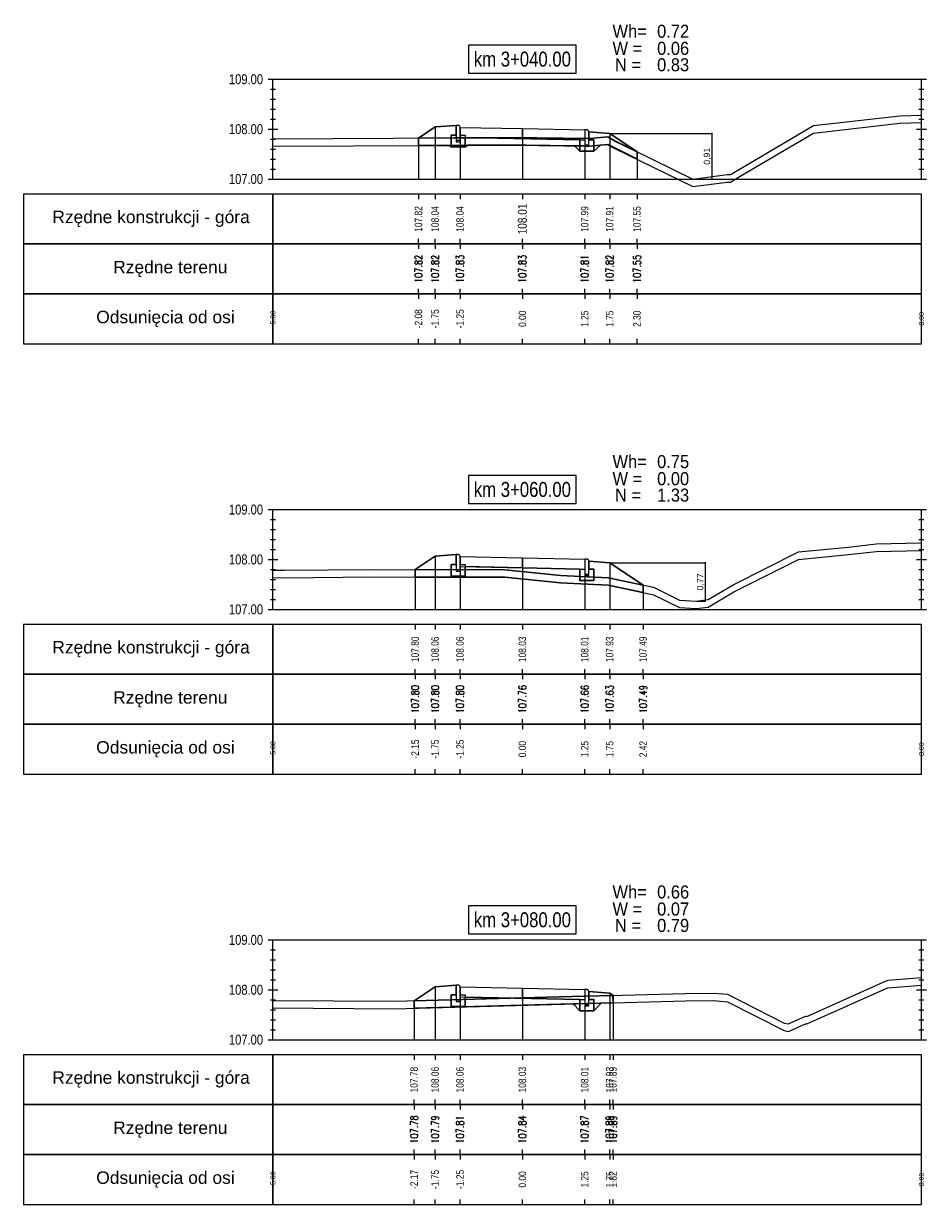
# Model space of a CAD drawing. Extents: x 7537626 to 7538805, y 5722894 to 5725486.
# Tile 60 of 105: x 7538456 to 7538474, y 5725387 to 5725410. Entities that reach past the tile are written whole.
import ezdxf

# ---------------------------------------------------------------- set-up
doc = ezdxf.new("R2010")
doc.units = 0
doc.header["$PDMODE"] = 35
doc.header["$PDSIZE"] = 0.3
for name, color, linetype in [('C-DROGI-PROFILE', 7, 'Continuous'), ('C-DROGI-PROFILE-ETYKIETY', 7, 'Continuous'), ('C-DROGI-PRZEKROJE-ETYKIETY', 7, 'Continuous'), ('C-POPRZECZKA-przekrój', 2, 'Continuous'), ('C-POPRZECZKA-widok', 1, 'Continuous')]:
    doc.layers.add(name, color=color, linetype=linetype)
for name, color, linetype, true_color in [('C-humus', 7, 'Continuous', 0x003df5), ('C-Teren', 7, 'Continuous', 0x008521), ('poprzeczki', 7, 'Continuous', 0x0000d6)]:
    doc.layers.add(name, color=color, linetype=linetype, true_color=true_color)
for name, color, linetype, lineweight, plot in [('D-1.pow. hum.', 7, 'Continuous', 30, False), ('D-2.wykop', 30, 'Continuous', 30, False), ('D-3.nasyp', 4, 'Continuous', 30, False)]:
    doc.layers.add(name, color=color, linetype=linetype, lineweight=lineweight, plot=plot)
doc.layers.add('D-roboty-ziemne-opis', color=2, linetype='Continuous', lineweight=30)
doc.styles.add('2mm08', font='arial.ttf', dxfattribs={"width": 0.8})
doc.styles.add('opis_50', font='arial.ttf', dxfattribs={"height": 0.125})
doc.styles.get("Standard").update_dxf_attribs({"font": 'arial.ttf'})
doc.dimstyles.new('OPIS_50', dxfattribs={"dimscale": 0.5, "dimtxt": 0.125, "dimasz": 0.25, "dimexe": 0.1, "dimexo": 0.15, "dimgap": 0.1, "dimtad": 1, "dimzin": 0, "dimtxsty": 'opis_50', "dimblk": 'ARCHTICK', "dimcen": 0.15, "dimdle": 0.1, "dimaunit": 2, "dimadec": 4, "dimazin": 0, "dimtfac": 1, "dimtmove": 0, "dimatfit": 3, "dimfxl": 1, "dimarcsym": 0})

# ---------------------------------------------------------------- blocks, each defined once
blk = doc.blocks.new('_ArchTick')
at = {"color": 0, "linetype": 'ByBlock', "const_width": 0.15}
blk.add_lwpolyline([(-0.5, -0.5), (0.5, 0.5)], dxfattribs=at)
blk = doc.blocks.new('*D148')
at = {"layer": 'Defpoints', "color": 0, "transparency": 16777216}
for p in [(7538468.068, 5725408.253), (7538469.732, 5725407.34), (7538470.114, 5725407.34)]:
    blk.add_point(p, dxfattribs=at)
at = {"layer": 'poprzeczki', "color": 0, "lineweight": -2, "transparency": 16777216}
for p, q in [((7538470.114, 5725408.263), (7538470.114, 5725407.33)), ((7538468.083, 5725408.253), (7538470.124, 5725408.253)), ((7538469.747, 5725407.34), (7538470.124, 5725407.34))]:
    blk.add_line(p, q, dxfattribs=at)
at = {"layer": 'poprzeczki', "color": 0, "lineweight": -2, "transparency": 16777216, "xscale": 0.025, "yscale": 0.025, "zscale": 0.025}
for p, rotation in [((7538470.114, 5725408.253), 90), ((7538470.114, 5725407.34), 270)]:
    blk.add_blockref('_ArchTick', p, dxfattribs=dict(at, rotation=rotation))
at = {"layer": 'poprzeczki', "color": 0, "transparency": 16777216, "insert": (7538470.029, 5725407.796), "char_height": 0.125, "attachment_point": 5, "rotation": 90, "style": 'opis_50'}
blk.add_mtext('0,91', dxfattribs=at)
blk = doc.blocks.new('*D149')
at = {"layer": 'Defpoints', "color": 0, "transparency": 16777216}
for p in [(7538468.068, 5725399.649), (7538469.803, 5725398.88), (7538469.981, 5725398.88)]:
    blk.add_point(p, dxfattribs=at)
at = {"layer": 'poprzeczki', "color": 0, "lineweight": -2, "transparency": 16777216}
for p, q in [((7538468.083, 5725399.649), (7538469.991, 5725399.649)), ((7538469.981, 5725399.659), (7538469.981, 5725398.87)), ((7538469.818, 5725398.88), (7538469.991, 5725398.88))]:
    blk.add_line(p, q, dxfattribs=at)
at = {"layer": 'poprzeczki', "color": 0, "lineweight": -2, "transparency": 16777216, "xscale": 0.025, "yscale": 0.025, "zscale": 0.025}
for p, rotation in [((7538469.981, 5725399.649), 90), ((7538469.981, 5725398.88), 270)]:
    blk.add_blockref('_ArchTick', p, dxfattribs=dict(at, rotation=rotation))
at = {"layer": 'poprzeczki', "color": 0, "transparency": 16777216, "insert": (7538469.895, 5725399.265), "char_height": 0.125, "attachment_point": 5, "rotation": 90, "style": 'opis_50'}
blk.add_mtext('0,77', dxfattribs=at)

msp = doc.modelspace()

# ---------------------------------------------------------------- linework, layer by layer
at = {"layer": 'C-DROGI-PROFILE', "color": 7, "linetype": 'Continuous', "lineweight": -3}
for p, q in [((7538464.235, 5725407.039), (7538464.235, 5725406.939)), ((7538464.568, 5725407.039), (7538464.568, 5725406.939)), ((7538465.068, 5725407.039), (7538465.068, 5725406.939)), ((7538466.318, 5725407.039), (7538466.318, 5725406.939)), ((7538467.568, 5725407.039), (7538467.568, 5725406.939)), ((7538468.068, 5725407.039), (7538468.068, 5725406.939)), ((7538468.616, 5725407.039), (7538468.616, 5725406.939)), ((7538464.235, 5725406.039), (7538464.235, 5725406.139)), ((7538464.568, 5725406.039), (7538464.568, 5725406.139)), ((7538465.068, 5725406.039), (7538465.068, 5725406.139)), ((7538466.318, 5725406.039), (7538466.318, 5725406.139)), ((7538467.568, 5725406.039), (7538467.568, 5725406.139)), ((7538468.068, 5725406.039), (7538468.068, 5725406.139)), ((7538468.616, 5725406.039), (7538468.616, 5725406.139)), ((7538464.235, 5725406.039), (7538464.235, 5725405.939)), ((7538464.568, 5725406.039), (7538464.568, 5725405.939)), ((7538465.068, 5725406.039), (7538465.068, 5725405.939)), ((7538466.318, 5725406.039), (7538466.318, 5725405.939)), ((7538467.568, 5725406.039), (7538467.568, 5725405.939)), ((7538468.068, 5725406.039), (7538468.068, 5725405.939)), ((7538468.616, 5725406.039), (7538468.616, 5725405.939)), ((7538464.235, 5725405.039), (7538464.235, 5725405.139)), ((7538464.235, 5725405.039), (7538464.235, 5725404.939)), ((7538464.568, 5725405.039), (7538464.568, 5725405.139)), ((7538464.568, 5725405.039), (7538464.568, 5725404.939)), ((7538465.068, 5725405.039), (7538465.068, 5725405.139)), ((7538465.068, 5725405.039), (7538465.068, 5725404.939)), ((7538466.318, 5725405.039), (7538466.318, 5725405.139)), ((7538466.318, 5725405.039), (7538466.318, 5725404.939)), ((7538467.568, 5725405.039), (7538467.568, 5725405.139)), ((7538467.568, 5725405.039), (7538467.568, 5725404.939)), ((7538468.068, 5725405.039), (7538468.068, 5725405.139)), ((7538468.068, 5725405.039), (7538468.068, 5725404.939)), ((7538468.616, 5725405.039), (7538468.616, 5725405.139)), ((7538468.616, 5725405.039), (7538468.616, 5725404.939)), ((7538464.235, 5725404.039), (7538464.235, 5725404.139)), ((7538464.568, 5725404.039), (7538464.568, 5725404.139)), ((7538465.068, 5725404.039), (7538465.068, 5725404.139)), ((7538466.318, 5725404.039), (7538466.318, 5725404.139)), ((7538467.568, 5725404.039), (7538467.568, 5725404.139)), ((7538468.068, 5725404.039), (7538468.068, 5725404.139)), ((7538468.616, 5725404.039), (7538468.616, 5725404.139)), ((7538464.168, 5725398.414), (7538464.168, 5725398.314)), ((7538464.568, 5725398.414), (7538464.568, 5725398.314)), ((7538465.068, 5725398.414), (7538465.068, 5725398.314)), ((7538466.318, 5725398.414), (7538466.318, 5725398.314)), ((7538467.568, 5725398.414), (7538467.568, 5725398.314)), ((7538468.068, 5725398.414), (7538468.068, 5725398.314)), ((7538468.738, 5725398.414), (7538468.738, 5725398.314)), ((7538464.168, 5725397.414), (7538464.168, 5725397.514)), ((7538464.168, 5725397.414), (7538464.168, 5725397.314)), ((7538464.568, 5725397.414), (7538464.568, 5725397.514)), ((7538464.568, 5725397.414), (7538464.568, 5725397.314)), ((7538465.068, 5725397.414), (7538465.068, 5725397.514)), ((7538465.068, 5725397.414), (7538465.068, 5725397.314)), ((7538466.318, 5725397.414), (7538466.318, 5725397.514)), ((7538466.318, 5725397.414), (7538466.318, 5725397.314)), ((7538467.568, 5725397.414), (7538467.568, 5725397.514)), ((7538467.568, 5725397.414), (7538467.568, 5725397.314)), ((7538468.068, 5725397.414), (7538468.068, 5725397.514)), ((7538468.068, 5725397.414), (7538468.068, 5725397.314)), ((7538468.738, 5725397.414), (7538468.738, 5725397.514)), ((7538468.738, 5725397.414), (7538468.738, 5725397.314)), ((7538464.168, 5725396.414), (7538464.168, 5725396.514)), ((7538464.568, 5725396.414), (7538464.568, 5725396.514)), ((7538465.068, 5725396.414), (7538465.068, 5725396.514)), ((7538466.318, 5725396.414), (7538466.318, 5725396.514)), ((7538467.568, 5725396.414), (7538467.568, 5725396.514)), ((7538468.068, 5725396.414), (7538468.068, 5725396.514)), ((7538468.738, 5725396.414), (7538468.738, 5725396.514)), ((7538464.168, 5725396.414), (7538464.168, 5725396.314)), ((7538464.568, 5725396.414), (7538464.568, 5725396.314)), ((7538465.068, 5725396.414), (7538465.068, 5725396.314)), ((7538466.318, 5725396.414), (7538466.318, 5725396.314)), ((7538467.568, 5725396.414), (7538467.568, 5725396.314)), ((7538468.068, 5725396.414), (7538468.068, 5725396.314)), ((7538468.738, 5725396.414), (7538468.738, 5725396.314)), ((7538464.168, 5725395.414), (7538464.168, 5725395.514)), ((7538464.568, 5725395.414), (7538464.568, 5725395.514)), ((7538465.068, 5725395.414), (7538465.068, 5725395.514)), ((7538466.318, 5725395.414), (7538466.318, 5725395.514)), ((7538467.568, 5725395.414), (7538467.568, 5725395.514)), ((7538468.068, 5725395.414), (7538468.068, 5725395.514)), ((7538468.738, 5725395.414), (7538468.738, 5725395.514)), ((7538464.147, 5725389.789), (7538464.147, 5725389.689)), ((7538464.568, 5725389.789), (7538464.568, 5725389.689)), ((7538465.068, 5725389.789), (7538465.068, 5725389.689)), ((7538466.318, 5725389.789), (7538466.318, 5725389.689)), ((7538467.568, 5725389.789), (7538467.568, 5725389.689)), ((7538468.068, 5725389.789), (7538468.068, 5725389.689)), ((7538468.135, 5725389.789), (7538468.135, 5725389.689)), ((7538464.147, 5725388.789), (7538464.147, 5725388.889)), ((7538464.568, 5725388.789), (7538464.568, 5725388.889)), ((7538465.068, 5725388.789), (7538465.068, 5725388.889)), ((7538466.318, 5725388.789), (7538466.318, 5725388.889)), ((7538467.568, 5725388.789), (7538467.568, 5725388.889)), ((7538468.068, 5725388.789), (7538468.068, 5725388.889)), ((7538468.135, 5725388.789), (7538468.135, 5725388.889)), ((7538464.147, 5725388.789), (7538464.147, 5725388.689)), ((7538464.568, 5725388.789), (7538464.568, 5725388.689)), ((7538465.068, 5725388.789), (7538465.068, 5725388.689)), ((7538466.318, 5725388.789), (7538466.318, 5725388.689)), ((7538467.568, 5725388.789), (7538467.568, 5725388.689)), ((7538468.068, 5725388.789), (7538468.068, 5725388.689)), ((7538468.135, 5725388.789), (7538468.135, 5725388.689)), ((7538464.147, 5725387.789), (7538464.147, 5725387.889)), ((7538464.147, 5725387.789), (7538464.147, 5725387.689)), ((7538464.568, 5725387.789), (7538464.568, 5725387.889)), ((7538464.568, 5725387.789), (7538464.568, 5725387.689)), ((7538465.068, 5725387.789), (7538465.068, 5725387.889)), ((7538465.068, 5725387.789), (7538465.068, 5725387.689)), ((7538466.318, 5725387.789), (7538466.318, 5725387.889)), ((7538466.318, 5725387.789), (7538466.318, 5725387.689)), ((7538467.568, 5725387.789), (7538467.568, 5725387.889)), ((7538467.568, 5725387.789), (7538467.568, 5725387.689)), ((7538468.068, 5725387.789), (7538468.068, 5725387.889)), ((7538468.068, 5725387.789), (7538468.068, 5725387.689)), ((7538468.135, 5725387.789), (7538468.135, 5725387.889)), ((7538468.135, 5725387.789), (7538468.135, 5725387.689)), ((7538464.147, 5725386.789), (7538464.147, 5725386.889)), ((7538464.568, 5725386.789), (7538464.568, 5725386.889)), ((7538465.068, 5725386.789), (7538465.068, 5725386.889)), ((7538466.318, 5725386.789), (7538466.318, 5725386.889)), ((7538467.568, 5725386.789), (7538467.568, 5725386.889)), ((7538468.068, 5725386.789), (7538468.068, 5725386.889)), ((7538468.135, 5725386.789), (7538468.135, 5725386.889))]:
    msp.add_line(p, q, dxfattribs=at)
at = {"layer": 'C-DROGI-PROFILE', "color": 1, "linetype": 'Continuous', "lineweight": -3}
for points in [[(7538461.318, 5725406.039), (7538461.318, 5725407.039), (7538456.318, 5725407.039), (7538456.318, 5725406.039)], [(7538461.318, 5725406.039), (7538474.318, 5725406.039), (7538474.318, 5725407.039), (7538461.318, 5725407.039)], [(7538461.318, 5725405.039), (7538461.318, 5725406.039), (7538456.318, 5725406.039), (7538456.318, 5725405.039)], [(7538461.318, 5725405.039), (7538474.318, 5725405.039), (7538474.318, 5725406.039), (7538461.318, 5725406.039)], [(7538461.318, 5725404.039), (7538461.318, 5725405.039), (7538456.318, 5725405.039), (7538456.318, 5725404.039)], [(7538461.318, 5725404.039), (7538474.318, 5725404.039), (7538474.318, 5725405.039), (7538461.318, 5725405.039)], [(7538461.318, 5725397.414), (7538461.318, 5725398.414), (7538456.318, 5725398.414), (7538456.318, 5725397.414)], [(7538461.318, 5725397.414), (7538474.318, 5725397.414), (7538474.318, 5725398.414), (7538461.318, 5725398.414)], [(7538461.318, 5725396.414), (7538461.318, 5725397.414), (7538456.318, 5725397.414), (7538456.318, 5725396.414)], [(7538461.318, 5725396.414), (7538474.318, 5725396.414), (7538474.318, 5725397.414), (7538461.318, 5725397.414)], [(7538461.318, 5725395.414), (7538461.318, 5725396.414), (7538456.318, 5725396.414), (7538456.318, 5725395.414)], [(7538461.318, 5725395.414), (7538474.318, 5725395.414), (7538474.318, 5725396.414), (7538461.318, 5725396.414)], [(7538461.318, 5725388.789), (7538461.318, 5725389.789), (7538456.318, 5725389.789), (7538456.318, 5725388.789)], [(7538461.318, 5725388.789), (7538474.318, 5725388.789), (7538474.318, 5725389.789), (7538461.318, 5725389.789)], [(7538461.318, 5725387.789), (7538461.318, 5725388.789), (7538456.318, 5725388.789), (7538456.318, 5725387.789)], [(7538461.318, 5725387.789), (7538474.318, 5725387.789), (7538474.318, 5725388.789), (7538461.318, 5725388.789)], [(7538461.318, 5725386.789), (7538461.318, 5725387.789), (7538456.318, 5725387.789), (7538456.318, 5725386.789)], [(7538461.318, 5725386.789), (7538474.318, 5725386.789), (7538474.318, 5725387.789), (7538461.318, 5725387.789)]]:
    msp.add_3dface(points, dxfattribs=at)
at = {"layer": 'C-DROGI-PRZEKROJE-ETYKIETY', "color": 1, "linetype": 'Continuous', "lineweight": -3}
for p, q in [((7538464.568, 5725408.383), (7538464.568, 5725407.339)), ((7538465.068, 5725408.376), (7538465.068, 5725407.339)), ((7538466.318, 5725408.351), (7538466.318, 5725407.339)), ((7538467.568, 5725408.326), (7538467.568, 5725407.339)), ((7538464.235, 5725408.161), (7538464.235, 5725407.339)), ((7538468.068, 5725408.253), (7538468.068, 5725407.339)), ((7538468.616, 5725407.887), (7538468.616, 5725407.339)), ((7538464.568, 5725399.779), (7538464.568, 5725398.714)), ((7538465.068, 5725399.772), (7538465.068, 5725398.714)), ((7538466.318, 5725399.747), (7538466.318, 5725398.714)), ((7538464.168, 5725399.512), (7538464.168, 5725398.714)), ((7538467.568, 5725399.722), (7538467.568, 5725398.714)), ((7538468.068, 5725399.649), (7538468.068, 5725398.714)), ((7538468.738, 5725399.202), (7538468.738, 5725398.714)), ((7538464.568, 5725391.152), (7538464.568, 5725390.089)), ((7538465.068, 5725391.146), (7538465.068, 5725390.089)), ((7538466.318, 5725391.121), (7538466.318, 5725390.089)), ((7538467.568, 5725391.096), (7538467.568, 5725390.089)), ((7538468.068, 5725391.022), (7538468.068, 5725390.089)), ((7538464.147, 5725390.872), (7538464.147, 5725390.089)), ((7538468.135, 5725390.978), (7538468.135, 5725390.089))]:
    msp.add_line(p, q, dxfattribs=at)
at = {"layer": 'C-humus'}
for p, q in [((7538470.687, 5725407.396), (7538472.153, 5725408.261)), ((7538472.153, 5725408.261), (7538473.714, 5725408.438)), ((7538473.714, 5725408.438), (7538473.892, 5725408.458)), ((7538473.892, 5725408.458), (7538474.318, 5725408.47)), ((7538467.664, 5725408.001), (7538468.03, 5725408.034)), ((7538468.03, 5725408.034), (7538468.16, 5725407.961)), ((7538461.318, 5725407.996), (7538466.151, 5725408.021)), ((7538466.151, 5725408.021), (7538467.664, 5725408.001)), ((7538468.16, 5725407.961), (7538469.732, 5725407.19)), ((7538470.489, 5725407.28), (7538470.687, 5725407.396)), ((7538469.732, 5725407.19), (7538470.423, 5725407.279)), ((7538470.423, 5725407.279), (7538470.489, 5725407.28)), ((7538471.854, 5725399.716), (7538472.855, 5725399.813)), ((7538472.855, 5725399.813), (7538473.408, 5725399.875)), ((7538473.408, 5725399.875), (7538474.318, 5725399.895)), ((7538470.555, 5725399.064), (7538471.854, 5725399.716)), ((7538461.318, 5725399.351), (7538461.547, 5725399.348)), ((7538461.547, 5725399.348), (7538463.297, 5725399.364)), ((7538463.297, 5725399.364), (7538465.964, 5725399.358)), ((7538465.964, 5725399.358), (7538467.08, 5725399.244)), ((7538467.08, 5725399.244), (7538468.04, 5725399.199)), ((7538468.04, 5725399.199), (7538468.949, 5725399.008)), ((7538470.04, 5725398.761), (7538470.555, 5725399.064)), ((7538468.949, 5725399.008), (7538469.469, 5725398.75)), ((7538469.469, 5725398.75), (7538469.803, 5725398.73)), ((7538469.803, 5725398.73), (7538470.04, 5725398.761)), ((7538472.02, 5725390.408), (7538473.611, 5725391.117)), ((7538473.611, 5725391.117), (7538473.636, 5725391.129)), ((7538473.636, 5725391.129), (7538473.654, 5725391.131)), ((7538473.654, 5725391.131), (7538474.318, 5725391.186)), ((7538463.749, 5725390.711), (7538469.59, 5725390.866)), ((7538469.59, 5725390.866), (7538470.153, 5725390.874)), ((7538470.153, 5725390.874), (7538470.428, 5725390.85)), ((7538470.428, 5725390.85), (7538471.568, 5725390.273)), ((7538461.318, 5725390.727), (7538463.749, 5725390.711)), ((7538471.568, 5725390.273), (7538471.656, 5725390.256)), ((7538471.656, 5725390.256), (7538471.997, 5725390.409)), ((7538471.997, 5725390.409), (7538472.02, 5725390.408))]:
    msp.add_line(p, q, dxfattribs=at)
at = {"layer": 'C-POPRZECZKA-przekrój', "color": 2, "linetype": 'Continuous', "lineweight": -3}
for p, q in [((7538464.235, 5725408.161), (7538464.568, 5725408.383)), ((7538464.568, 5725408.383), (7538464.988, 5725408.416)), ((7538465.028, 5725408.416), (7538464.988, 5725408.416)), ((7538464.988, 5725408.416), (7538464.988, 5725408.086)), ((7538465.033, 5725408.416), (7538465.028, 5725408.416)), ((7538465.042, 5725408.414), (7538465.033, 5725408.416)), ((7538465.05, 5725408.41), (7538465.042, 5725408.414)), ((7538465.056, 5725408.405), (7538465.05, 5725408.41)), ((7538465.061, 5725408.399), (7538465.056, 5725408.405)), ((7538465.065, 5725408.392), (7538465.061, 5725408.399)), ((7538465.067, 5725408.384), (7538465.065, 5725408.392)), ((7538465.068, 5725408.376), (7538465.067, 5725408.384)), ((7538465.068, 5725408.376), (7538466.318, 5725408.351)), ((7538465.068, 5725408.376), (7538465.069, 5725408.176)), ((7538465.068, 5725408.086), (7538465.068, 5725408.376)), ((7538465.068, 5725408.376), (7538465.068, 5725408.216)), ((7538466.318, 5725408.151), (7538466.318, 5725408.351)), ((7538466.318, 5725408.351), (7538467.568, 5725408.326)), ((7538467.568, 5725408.326), (7538467.567, 5725408.126)), ((7538467.608, 5725408.326), (7538467.568, 5725408.326)), ((7538467.568, 5725408.326), (7538467.568, 5725407.996)), ((7538467.613, 5725408.326), (7538467.608, 5725408.326)), ((7538467.622, 5725408.324), (7538467.613, 5725408.326)), ((7538467.63, 5725408.32), (7538467.622, 5725408.324)), ((7538467.636, 5725408.315), (7538467.63, 5725408.32)), ((7538467.641, 5725408.309), (7538467.636, 5725408.315)), ((7538467.645, 5725408.302), (7538467.641, 5725408.309)), ((7538467.647, 5725408.294), (7538467.645, 5725408.302)), ((7538467.648, 5725408.286), (7538467.647, 5725408.294)), ((7538467.648, 5725407.996), (7538467.648, 5725408.286)), ((7538467.648, 5725408.286), (7538467.648, 5725408.126)), ((7538467.648, 5725408.286), (7538468.068, 5725408.253)), ((7538464.888, 5725407.986), (7538464.888, 5725408.216)), ((7538464.888, 5725408.216), (7538464.988, 5725408.216)), ((7538464.988, 5725408.216), (7538464.988, 5725408.116)), ((7538464.988, 5725408.116), (7538465.068, 5725408.116)), ((7538464.988, 5725408.086), (7538465.068, 5725408.086)), ((7538465.068, 5725408.216), (7538465.168, 5725408.216)), ((7538465.069, 5725408.176), (7538466.318, 5725408.151)), ((7538465.168, 5725408.216), (7538465.168, 5725407.986)), ((7538466.318, 5725408.151), (7538467.567, 5725408.126)), ((7538467.468, 5725407.896), (7538467.468, 5725408.126)), ((7538467.468, 5725408.126), (7538467.568, 5725408.126)), ((7538467.568, 5725408.126), (7538467.568, 5725408.026)), ((7538467.568, 5725408.026), (7538467.648, 5725408.026)), ((7538467.648, 5725408.126), (7538467.748, 5725408.126)), ((7538467.748, 5725408.126), (7538467.748, 5725407.896)), ((7538468.068, 5725408.253), (7538468.616, 5725407.887)), ((7538465.168, 5725407.986), (7538464.888, 5725407.986)), ((7538467.748, 5725407.896), (7538467.468, 5725407.896)), ((7538467.568, 5725407.996), (7538467.648, 5725407.996)), ((7538464.168, 5725399.512), (7538464.568, 5725399.779)), ((7538464.568, 5725399.779), (7538464.988, 5725399.812)), ((7538465.028, 5725399.812), (7538464.988, 5725399.812)), ((7538464.988, 5725399.812), (7538464.988, 5725399.482)), ((7538465.033, 5725399.812), (7538465.028, 5725399.812)), ((7538465.042, 5725399.81), (7538465.033, 5725399.812)), ((7538465.05, 5725399.806), (7538465.042, 5725399.81)), ((7538465.056, 5725399.801), (7538465.05, 5725399.806)), ((7538465.061, 5725399.795), (7538465.056, 5725399.801)), ((7538465.065, 5725399.788), (7538465.061, 5725399.795)), ((7538465.067, 5725399.78), (7538465.065, 5725399.788)), ((7538465.068, 5725399.772), (7538465.067, 5725399.78)), ((7538465.068, 5725399.772), (7538466.318, 5725399.747)), ((7538465.068, 5725399.772), (7538465.069, 5725399.572)), ((7538465.068, 5725399.482), (7538465.068, 5725399.772)), ((7538465.068, 5725399.772), (7538465.068, 5725399.612)), ((7538466.318, 5725399.547), (7538466.318, 5725399.747)), ((7538466.318, 5725399.747), (7538467.568, 5725399.722)), ((7538464.888, 5725399.382), (7538464.888, 5725399.612)), ((7538464.888, 5725399.612), (7538464.988, 5725399.612)), ((7538464.988, 5725399.612), (7538464.988, 5725399.512)), ((7538464.988, 5725399.512), (7538465.068, 5725399.512)), ((7538465.068, 5725399.612), (7538465.168, 5725399.612)), ((7538465.069, 5725399.572), (7538466.318, 5725399.547)), ((7538465.168, 5725399.612), (7538465.168, 5725399.382)), ((7538466.318, 5725399.547), (7538467.567, 5725399.522)), ((7538467.468, 5725399.292), (7538467.468, 5725399.522)), ((7538467.468, 5725399.522), (7538467.568, 5725399.522)), ((7538467.568, 5725399.722), (7538467.567, 5725399.522)), ((7538467.608, 5725399.722), (7538467.568, 5725399.722)), ((7538467.568, 5725399.722), (7538467.568, 5725399.392)), ((7538467.568, 5725399.522), (7538467.568, 5725399.422)), ((7538467.613, 5725399.722), (7538467.608, 5725399.722)), ((7538467.622, 5725399.72), (7538467.613, 5725399.722)), ((7538467.63, 5725399.716), (7538467.622, 5725399.72)), ((7538467.636, 5725399.711), (7538467.63, 5725399.716)), ((7538467.641, 5725399.705), (7538467.636, 5725399.711)), ((7538467.645, 5725399.698), (7538467.641, 5725399.705)), ((7538467.647, 5725399.69), (7538467.645, 5725399.698)), ((7538467.648, 5725399.682), (7538467.647, 5725399.69)), ((7538467.648, 5725399.392), (7538467.648, 5725399.682)), ((7538467.648, 5725399.682), (7538467.648, 5725399.522)), ((7538467.648, 5725399.682), (7538468.068, 5725399.649)), ((7538467.648, 5725399.522), (7538467.748, 5725399.522)), ((7538467.748, 5725399.522), (7538467.748, 5725399.292)), ((7538468.068, 5725399.649), (7538468.738, 5725399.202)), ((7538465.168, 5725399.382), (7538464.888, 5725399.382)), ((7538464.988, 5725399.482), (7538465.068, 5725399.482)), ((7538467.748, 5725399.292), (7538467.468, 5725399.292)), ((7538467.568, 5725399.422), (7538467.648, 5725399.422)), ((7538467.568, 5725399.392), (7538467.648, 5725399.392)), ((7538464.147, 5725390.872), (7538464.568, 5725391.152)), ((7538464.568, 5725391.152), (7538464.988, 5725391.186)), ((7538464.888, 5725390.756), (7538464.888, 5725390.986)), ((7538464.888, 5725390.986), (7538464.988, 5725390.986)), ((7538465.028, 5725391.186), (7538464.988, 5725391.186)), ((7538464.988, 5725391.186), (7538464.988, 5725390.856)), ((7538464.988, 5725390.986), (7538464.988, 5725390.886)), ((7538465.033, 5725391.186), (7538465.028, 5725391.186)), ((7538465.042, 5725391.183), (7538465.033, 5725391.186)), ((7538465.05, 5725391.179), (7538465.042, 5725391.183)), ((7538465.056, 5725391.174), (7538465.05, 5725391.179)), ((7538465.061, 5725391.169), (7538465.056, 5725391.174)), ((7538465.065, 5725391.162), (7538465.061, 5725391.169)), ((7538465.067, 5725391.153), (7538465.065, 5725391.162)), ((7538465.068, 5725391.146), (7538465.067, 5725391.153)), ((7538465.068, 5725391.146), (7538466.318, 5725391.121)), ((7538465.068, 5725391.146), (7538465.069, 5725390.946)), ((7538465.068, 5725390.856), (7538465.068, 5725391.146)), ((7538465.068, 5725391.146), (7538465.068, 5725390.986)), ((7538465.068, 5725390.986), (7538465.168, 5725390.986)), ((7538465.168, 5725390.986), (7538465.168, 5725390.756)), ((7538466.318, 5725390.921), (7538466.318, 5725391.121)), ((7538466.318, 5725391.121), (7538467.568, 5725391.096)), ((7538467.568, 5725391.096), (7538467.567, 5725390.896)), ((7538467.608, 5725391.096), (7538467.568, 5725391.096)), ((7538467.568, 5725391.096), (7538467.568, 5725390.766)), ((7538467.613, 5725391.096), (7538467.608, 5725391.096)), ((7538467.622, 5725391.093), (7538467.613, 5725391.096)), ((7538467.63, 5725391.089), (7538467.622, 5725391.093)), ((7538467.636, 5725391.084), (7538467.63, 5725391.089)), ((7538467.641, 5725391.079), (7538467.636, 5725391.084)), ((7538467.645, 5725391.072), (7538467.641, 5725391.079)), ((7538467.647, 5725391.063), (7538467.645, 5725391.072)), ((7538467.648, 5725391.056), (7538467.647, 5725391.063)), ((7538467.648, 5725390.766), (7538467.648, 5725391.056)), ((7538467.648, 5725391.056), (7538467.648, 5725390.896)), ((7538467.648, 5725391.056), (7538468.068, 5725391.022)), ((7538468.068, 5725391.022), (7538468.135, 5725390.978)), ((7538465.168, 5725390.756), (7538464.888, 5725390.756)), ((7538464.988, 5725390.886), (7538465.068, 5725390.886)), ((7538464.988, 5725390.856), (7538465.068, 5725390.856)), ((7538465.069, 5725390.946), (7538466.318, 5725390.921)), ((7538466.318, 5725390.921), (7538467.567, 5725390.896)), ((7538467.468, 5725390.666), (7538467.468, 5725390.896)), ((7538467.468, 5725390.896), (7538467.568, 5725390.896)), ((7538467.568, 5725390.896), (7538467.568, 5725390.796)), ((7538467.568, 5725390.796), (7538467.648, 5725390.796)), ((7538467.568, 5725390.766), (7538467.648, 5725390.766)), ((7538467.648, 5725390.896), (7538467.748, 5725390.896)), ((7538467.748, 5725390.896), (7538467.748, 5725390.666)), ((7538467.748, 5725390.666), (7538467.468, 5725390.666))]:
    msp.add_line(p, q, dxfattribs=at)
at = {"layer": 'C-POPRZECZKA-widok', "color": 1, "linetype": 'Continuous', "lineweight": -3}
for p, q in [((7538461.218, 5725409.339), (7538474.418, 5725409.339)), ((7538461.318, 5725407.339), (7538461.318, 5725409.339)), ((7538474.318, 5725407.339), (7538474.318, 5725409.339)), ((7538461.268, 5725409.139), (7538461.368, 5725409.139)), ((7538474.268, 5725409.139), (7538474.368, 5725409.139)), ((7538461.268, 5725408.939), (7538461.368, 5725408.939)), ((7538461.268, 5725408.739), (7538461.368, 5725408.739)), ((7538474.268, 5725408.939), (7538474.368, 5725408.939)), ((7538474.268, 5725408.739), (7538474.368, 5725408.739)), ((7538461.268, 5725408.539), (7538461.368, 5725408.539)), ((7538474.268, 5725408.539), (7538474.368, 5725408.539)), ((7538461.218, 5725408.339), (7538461.418, 5725408.339)), ((7538461.268, 5725408.339), (7538461.368, 5725408.339)), ((7538474.218, 5725408.339), (7538474.418, 5725408.339)), ((7538474.268, 5725408.339), (7538474.368, 5725408.339)), ((7538461.268, 5725408.139), (7538461.368, 5725408.139)), ((7538474.268, 5725408.139), (7538474.368, 5725408.139)), ((7538461.268, 5725407.939), (7538461.368, 5725407.939)), ((7538474.268, 5725407.939), (7538474.368, 5725407.939)), ((7538461.268, 5725407.739), (7538461.368, 5725407.739)), ((7538474.268, 5725407.739), (7538474.368, 5725407.739)), ((7538461.218, 5725407.339), (7538474.418, 5725407.339)), ((7538461.268, 5725407.539), (7538461.368, 5725407.539)), ((7538474.268, 5725407.539), (7538474.368, 5725407.539)), ((7538461.218, 5725400.714), (7538474.418, 5725400.714)), ((7538461.318, 5725398.714), (7538461.318, 5725400.714)), ((7538474.318, 5725398.714), (7538474.318, 5725400.714)), ((7538461.268, 5725400.514), (7538461.368, 5725400.514)), ((7538474.268, 5725400.514), (7538474.368, 5725400.514)), ((7538461.268, 5725400.314), (7538461.368, 5725400.314)), ((7538474.268, 5725400.314), (7538474.368, 5725400.314)), ((7538461.268, 5725400.114), (7538461.368, 5725400.114)), ((7538474.268, 5725400.114), (7538474.368, 5725400.114)), ((7538461.268, 5725399.914), (7538461.368, 5725399.914)), ((7538474.268, 5725399.914), (7538474.368, 5725399.914)), ((7538461.218, 5725399.714), (7538461.418, 5725399.714)), ((7538461.268, 5725399.714), (7538461.368, 5725399.714)), ((7538461.268, 5725399.514), (7538461.368, 5725399.514)), ((7538474.218, 5725399.714), (7538474.418, 5725399.714)), ((7538474.268, 5725399.714), (7538474.368, 5725399.714)), ((7538474.268, 5725399.514), (7538474.368, 5725399.514)), ((7538461.268, 5725399.314), (7538461.368, 5725399.314)), ((7538474.268, 5725399.314), (7538474.368, 5725399.314)), ((7538461.268, 5725399.114), (7538461.368, 5725399.114)), ((7538474.268, 5725399.114), (7538474.368, 5725399.114)), ((7538461.268, 5725398.914), (7538461.368, 5725398.914)), ((7538474.268, 5725398.914), (7538474.368, 5725398.914)), ((7538461.218, 5725398.714), (7538474.418, 5725398.714)), ((7538461.218, 5725392.089), (7538474.418, 5725392.089)), ((7538461.318, 5725390.089), (7538461.318, 5725392.089)), ((7538474.318, 5725390.089), (7538474.318, 5725392.089)), ((7538461.268, 5725391.889), (7538461.368, 5725391.889)), ((7538474.268, 5725391.889), (7538474.368, 5725391.889)), ((7538461.268, 5725391.689), (7538461.368, 5725391.689)), ((7538461.268, 5725391.489), (7538461.368, 5725391.489)), ((7538474.268, 5725391.689), (7538474.368, 5725391.689)), ((7538474.268, 5725391.489), (7538474.368, 5725391.489)), ((7538461.268, 5725391.289), (7538461.368, 5725391.289)), ((7538474.268, 5725391.289), (7538474.368, 5725391.289)), ((7538461.218, 5725391.089), (7538461.418, 5725391.089)), ((7538461.268, 5725391.089), (7538461.368, 5725391.089)), ((7538474.218, 5725391.089), (7538474.418, 5725391.089)), ((7538474.268, 5725391.089), (7538474.368, 5725391.089)), ((7538461.268, 5725390.889), (7538461.368, 5725390.889)), ((7538474.268, 5725390.889), (7538474.368, 5725390.889)), ((7538461.268, 5725390.689), (7538461.368, 5725390.689)), ((7538474.268, 5725390.689), (7538474.368, 5725390.689)), ((7538461.268, 5725390.489), (7538461.368, 5725390.489)), ((7538461.268, 5725390.289), (7538461.368, 5725390.289)), ((7538474.268, 5725390.489), (7538474.368, 5725390.489)), ((7538474.268, 5725390.289), (7538474.368, 5725390.289)), ((7538461.218, 5725390.089), (7538474.418, 5725390.089))]:
    msp.add_line(p, q, dxfattribs=at)
at = {"layer": 'C-POPRZECZKA-widok', "color": 3, "linetype": 'Continuous', "lineweight": -3}
for points in [[(7538465.238, 5725409.464), (7538467.398, 5725409.464), (7538467.398, 5725410.021), (7538465.238, 5725410.021)], [(7538465.238, 5725400.839), (7538467.398, 5725400.839), (7538467.398, 5725401.396), (7538465.238, 5725401.396)], [(7538465.238, 5725392.214), (7538467.398, 5725392.214), (7538467.398, 5725392.771), (7538465.238, 5725392.771)]]:
    msp.add_3dface(points, dxfattribs=at)
at = {"layer": 'C-Teren'}
for p, q in [((7538472.153, 5725408.411), (7538473.714, 5725408.588)), ((7538473.714, 5725408.588), (7538473.892, 5725408.608)), ((7538473.892, 5725408.608), (7538474.318, 5725408.62)), ((7538470.687, 5725407.546), (7538472.153, 5725408.411)), ((7538461.318, 5725408.146), (7538466.151, 5725408.171)), ((7538466.151, 5725408.171), (7538467.664, 5725408.151)), ((7538467.664, 5725408.151), (7538468.03, 5725408.184)), ((7538468.03, 5725408.184), (7538468.16, 5725408.111)), ((7538468.16, 5725408.111), (7538469.732, 5725407.34)), ((7538469.732, 5725407.34), (7538470.423, 5725407.429)), ((7538470.423, 5725407.429), (7538470.489, 5725407.43)), ((7538470.489, 5725407.43), (7538470.687, 5725407.546)), ((7538472.855, 5725399.963), (7538473.408, 5725400.025)), ((7538473.408, 5725400.025), (7538474.318, 5725400.045)), ((7538470.555, 5725399.214), (7538471.854, 5725399.866)), ((7538471.854, 5725399.866), (7538472.855, 5725399.963)), ((7538461.547, 5725399.498), (7538463.297, 5725399.514)), ((7538463.297, 5725399.514), (7538465.964, 5725399.508)), ((7538465.964, 5725399.508), (7538467.08, 5725399.394)), ((7538461.318, 5725399.501), (7538461.547, 5725399.498)), ((7538467.08, 5725399.394), (7538468.04, 5725399.349)), ((7538468.04, 5725399.349), (7538468.949, 5725399.158)), ((7538468.949, 5725399.158), (7538469.469, 5725398.9)), ((7538470.04, 5725398.911), (7538470.555, 5725399.214)), ((7538469.469, 5725398.9), (7538469.803, 5725398.88)), ((7538469.803, 5725398.88), (7538470.04, 5725398.911)), ((7538472.02, 5725390.558), (7538473.611, 5725391.267)), ((7538473.611, 5725391.267), (7538473.636, 5725391.279)), ((7538473.636, 5725391.279), (7538473.654, 5725391.281)), ((7538473.654, 5725391.281), (7538474.318, 5725391.336)), ((7538463.749, 5725390.861), (7538469.59, 5725391.016)), ((7538469.59, 5725391.016), (7538470.153, 5725391.024)), ((7538470.153, 5725391.024), (7538470.428, 5725391)), ((7538470.428, 5725391), (7538471.568, 5725390.423)), ((7538461.318, 5725390.877), (7538463.749, 5725390.861)), ((7538471.656, 5725390.406), (7538471.997, 5725390.559)), ((7538471.997, 5725390.559), (7538472.02, 5725390.558)), ((7538471.568, 5725390.423), (7538471.656, 5725390.406))]:
    msp.add_line(p, q, dxfattribs=at)
at = {"layer": 'D-1.pow. hum.'}
for points in [[(7538464.235, 5725408.161), (7538464.235, 5725408.011), (7538466.151, 5725408.021), (7538467.552, 5725408.003), (7538467.664, 5725408.001), (7538468.03, 5725408.034), (7538468.616, 5725407.737), (7538468.616, 5725407.887), (7538468.178, 5725408.102), (7538468.03, 5725408.184), (7538467.664, 5725408.151), (7538466.61, 5725408.165), (7538464.948, 5725408.165), (7538464.235, 5725408.161)], [(7538464.168, 5725399.512), (7538464.168, 5725399.362), (7538465.964, 5725399.358), (7538467.08, 5725399.244), (7538468.04, 5725399.199), (7538468.738, 5725399.052), (7538468.738, 5725399.202), (7538468.04, 5725399.349), (7538467.08, 5725399.394), (7538465.964, 5725399.508), (7538464.168, 5725399.512)], [(7538464.147, 5725390.872), (7538464.147, 5725390.722), (7538466.815, 5725390.792), (7538468.135, 5725390.828), (7538468.131, 5725390.977), (7538467.046, 5725390.949), (7538464.147, 5725390.872)]]:
    msp.add_lwpolyline(points, dxfattribs=at)
at = {"layer": 'D-2.wykop'}
for points in [[(7538464.855, 5725408.014), (7538464.888, 5725407.986), (7538465.168, 5725407.986), (7538465.227, 5725408.016), (7538464.855, 5725408.014)], [(7538467.363, 5725408.005), (7538467.468, 5725407.896), (7538467.748, 5725407.896), (7538467.882, 5725408.021), (7538467.664, 5725408.001), (7538467.363, 5725408.005)], [(7538467.338, 5725390.806), (7538467.468, 5725390.666), (7538467.748, 5725390.666), (7538467.899, 5725390.821), (7538467.338, 5725390.806)]]:
    msp.add_lwpolyline(points, dxfattribs=at)
at = {"layer": 'D-3.nasyp'}
for points in [[(7538464.888, 5725407.986), (7538464.888, 5725408.216), (7538464.988, 5725408.216), (7538464.988, 5725408.416), (7538464.568, 5725408.383), (7538464.235, 5725408.161), (7538464.236, 5725408.011), (7538464.855, 5725408.014), (7538464.888, 5725407.986)], [(7538467.648, 5725408.286), (7538467.648, 5725408.126), (7538467.748, 5725408.126), (7538467.748, 5725407.896), (7538467.882, 5725408.021), (7538468.03, 5725408.034), (7538468.616, 5725407.737), (7538468.616, 5725407.887), (7538468.068, 5725408.253), (7538467.648, 5725408.286)], [(7538465.168, 5725408.174), (7538465.168, 5725407.986), (7538465.227, 5725408.016), (7538466.394, 5725408.018), (7538467.363, 5725408.005), (7538467.468, 5725407.896), (7538467.468, 5725408.126), (7538465.168, 5725408.174)], [(7538464.888, 5725399.382), (7538464.888, 5725399.612), (7538464.988, 5725399.612), (7538464.988, 5725399.812), (7538464.568, 5725399.779), (7538464.168, 5725399.512), (7538464.167, 5725399.362), (7538465.964, 5725399.358), (7538467.08, 5725399.244), (7538468.04, 5725399.199), (7538468.738, 5725399.052), (7538468.738, 5725399.202), (7538468.068, 5725399.649), (7538467.648, 5725399.682), (7538467.648, 5725399.522), (7538467.748, 5725399.522), (7538467.748, 5725399.292), (7538467.468, 5725399.292), (7538467.468, 5725399.522), (7538465.168, 5725399.571), (7538465.168, 5725399.382), (7538464.888, 5725399.382)], [(7538464.888, 5725390.756), (7538464.888, 5725390.986), (7538464.988, 5725390.986), (7538464.988, 5725391.186), (7538464.568, 5725391.152), (7538464.147, 5725390.872), (7538464.147, 5725390.722), (7538467.338, 5725390.806), (7538467.468, 5725390.666), (7538467.468, 5725390.896), (7538465.168, 5725390.944), (7538465.168, 5725390.756), (7538464.888, 5725390.756)], [(7538467.648, 5725391.056), (7538467.648, 5725390.896), (7538467.748, 5725390.896), (7538467.748, 5725390.666), (7538467.899, 5725390.821), (7538468.135, 5725390.828), (7538468.135, 5725390.978), (7538468.068, 5725391.022), (7538467.648, 5725391.056)]]:
    msp.add_lwpolyline(points, dxfattribs=at)

# ---------------------------------------------------------------- texts
at = {"layer": 'C-DROGI-PROFILE', "color": 2}
for s, p in [('Rzędne konstrukcji - góra', (7538456.893, 5725406.456)), ('Rzędne terenu', (7538458.113, 5725405.45)), ('Odsunięcia od osi', (7538457.774, 5725404.45)), ('Rzędne konstrukcji - góra', (7538456.893, 5725397.831)), ('Rzędne terenu', (7538458.113, 5725396.825)), ('Odsunięcia od osi', (7538457.774, 5725395.825)), ('Rzędne konstrukcji - góra', (7538456.893, 5725389.206)), ('Rzędne terenu', (7538458.113, 5725388.2)), ('Odsunięcia od osi', (7538457.774, 5725387.2))]:
    msp.add_text(s, height=0.25, dxfattribs=at).set_placement(p)
at = {"layer": 'C-DROGI-PROFILE-ETYKIETY', "color": 1, "linetype": 'Continuous', "lineweight": -3, "attachment_point": 5, "rotation": 90, "style": '2mm08'}
for s, insert, char_height in [('107.82', (7538464.235, 5725406.539), 0.15), ('108.04', (7538464.568, 5725406.539), 0.15), ('108.04', (7538465.068, 5725406.539), 0.15), ('108.01', (7538466.318, 5725406.539), 0.18), ('107.99', (7538467.568, 5725406.539), 0.15), ('107.55', (7538468.616, 5725406.539), 0.15), ('107.91', (7538468.068, 5725406.539), 0.15), ('{\\Fsimplex.shx|c238;107.82}', (7538464.235, 5725405.539), 0.15), ('{\\Fsimplex.shx|c238;107.82}', (7538464.568, 5725405.539), 0.15), ('{\\Fsimplex.shx|c238;107.83}', (7538465.068, 5725405.539), 0.15), ('{\\Fsimplex.shx|c238;107.83}', (7538466.318, 5725405.539), 0.15), ('{\\Fsimplex.shx|c238;107.81}', (7538467.568, 5725405.539), 0.15), ('{\\Fsimplex.shx|c238;107.82}', (7538468.068, 5725405.539), 0.15), ('{\\Fsimplex.shx|c238;107.55}', (7538468.616, 5725405.539), 0.15), ('-2.08', (7538464.235, 5725404.539), 0.15), ('-1.75', (7538464.568, 5725404.539), 0.15), ('-1.25', (7538465.068, 5725404.539), 0.15), ('0.00', (7538466.318, 5725404.539), 0.15), ('1.25', (7538467.568, 5725404.539), 0.15), ('1.75', (7538468.068, 5725404.539), 0.15), ('2.30', (7538468.616, 5725404.539), 0.15), ('107.80', (7538464.168, 5725397.914), 0.15), ('108.06', (7538464.568, 5725397.914), 0.15), ('108.06', (7538465.068, 5725397.914), 0.15), ('108.03', (7538466.318, 5725397.914), 0.15), ('108.01', (7538467.568, 5725397.914), 0.15), ('107.93', (7538468.068, 5725397.914), 0.15), ('107.49', (7538468.738, 5725397.914), 0.15), ('{\\Fsimplex.shx|c238;107.80}', (7538464.168, 5725396.914), 0.15), ('{\\Fsimplex.shx|c238;107.80}', (7538464.568, 5725396.914), 0.15), ('{\\Fsimplex.shx|c238;107.80}', (7538465.068, 5725396.914), 0.15), ('{\\Fsimplex.shx|c238;107.76}', (7538466.318, 5725396.914), 0.15), ('{\\Fsimplex.shx|c238;107.66}', (7538467.568, 5725396.914), 0.15), ('{\\Fsimplex.shx|c238;107.63}', (7538468.068, 5725396.914), 0.15), ('{\\Fsimplex.shx|c238;107.49}', (7538468.738, 5725396.914), 0.15), ('-2.15', (7538464.168, 5725395.914), 0.15), ('-1.75', (7538464.568, 5725395.914), 0.15), ('-1.25', (7538465.068, 5725395.914), 0.15), ('0.00', (7538466.318, 5725395.914), 0.15), ('1.25', (7538467.568, 5725395.914), 0.15), ('1.75', (7538468.068, 5725395.914), 0.15), ('2.42', (7538468.738, 5725395.914), 0.15), ('107.78', (7538464.147, 5725389.289), 0.15), ('108.06', (7538464.568, 5725389.289), 0.15), ('108.06', (7538465.068, 5725389.289), 0.15), ('108.03', (7538466.318, 5725389.289), 0.15), ('108.01', (7538467.568, 5725389.289), 0.15), ('107.93', (7538468.068, 5725389.289), 0.15), ('107.89', (7538468.135, 5725389.289), 0.15), ('{\\Fsimplex.shx|c238;107.78}', (7538464.147, 5725388.289), 0.15), ('{\\Fsimplex.shx|c238;107.79}', (7538464.568, 5725388.289), 0.15), ('{\\Fsimplex.shx|c238;107.81}', (7538465.068, 5725388.289), 0.15), ('{\\Fsimplex.shx|c238;107.84}', (7538466.318, 5725388.289), 0.15), ('{\\Fsimplex.shx|c238;107.87}', (7538467.568, 5725388.289), 0.15), ('{\\Fsimplex.shx|c238;107.89}', (7538468.068, 5725388.289), 0.15), ('{\\Fsimplex.shx|c238;107.89}', (7538468.135, 5725388.289), 0.15), ('-2.17', (7538464.147, 5725387.289), 0.15), ('-1.75', (7538464.568, 5725387.289), 0.15), ('-1.25', (7538465.068, 5725387.289), 0.15), ('0.00', (7538466.318, 5725387.289), 0.15), ('1.25', (7538467.568, 5725387.289), 0.15), ('1.75', (7538468.068, 5725387.289), 0.15), ('1.82', (7538468.135, 5725387.289), 0.15)]:
    msp.add_mtext(s, dxfattribs=dict(at, insert=insert, char_height=char_height))
at = {"layer": 'C-DROGI-PROFILE-ETYKIETY', "color": 7, "linetype": 'Continuous', "lineweight": -3, "char_height": 0.1, "attachment_point": 5, "rotation": 90, "style": '2mm08'}
for s, insert in [('-5.00', (7538461.318, 5725404.539)), ('8.00', (7538474.318, 5725404.539)), ('-5.00', (7538461.318, 5725395.914)), ('8.00', (7538474.318, 5725395.914)), ('-5.00', (7538461.318, 5725387.289)), ('8.00', (7538474.318, 5725387.289))]:
    msp.add_mtext(s, dxfattribs=dict(at, insert=insert))
at = {"layer": 'C-POPRZECZKA-widok', "color": 3, "linetype": 'Continuous', "lineweight": -3, "char_height": 0.3, "attachment_point": 8, "style": '2mm08'}
for s, insert in [('km 3+040.00', (7538466.318, 5725409.589)), ('km 3+060.00', (7538466.318, 5725400.964)), ('km 3+080.00', (7538466.318, 5725392.339))]:
    msp.add_mtext(s, dxfattribs=dict(at, insert=insert))
at = {"layer": 'C-POPRZECZKA-widok', "color": 1, "linetype": 'Continuous', "lineweight": -3, "char_height": 0.2, "attachment_point": 6, "style": '2mm08'}
for s, insert in [('109.00', (7538461.118, 5725409.339)), ('108.00', (7538461.118, 5725408.339)), ('107.00', (7538461.118, 5725407.339)), ('109.00', (7538461.118, 5725400.714)), ('108.00', (7538461.118, 5725399.714)), ('107.00', (7538461.118, 5725398.714)), ('109.00', (7538461.118, 5725392.089)), ('108.00', (7538461.118, 5725391.089)), ('107.00', (7538461.118, 5725390.089))]:
    msp.add_mtext(s, dxfattribs=dict(at, insert=insert))
at = {"layer": 'D-roboty-ziemne-opis', "lineweight": 25, "width": 0.9}
for s, p in [('Wh=', (7538468.125, 5725410.17)), ('0.72', (7538469.019, 5725410.17)), ('W =', (7538468.125, 5725409.828)), ('0.06', (7538469.019, 5725409.828)), ('N =', (7538468.173, 5725409.499)), ('0.83', (7538469.019, 5725409.499)), ('Wh=', (7538468.125, 5725401.545)), ('0.75', (7538469.019, 5725401.545)), ('W =', (7538468.125, 5725401.203)), ('0.00', (7538469.019, 5725401.203)), ('N =', (7538468.173, 5725400.874)), ('1.33', (7538469.019, 5725400.874)), ('Wh=', (7538468.125, 5725392.92)), ('0.66', (7538469.019, 5725392.92)), ('W =', (7538468.125, 5725392.578)), ('0.07', (7538469.019, 5725392.578)), ('N =', (7538468.173, 5725392.249)), ('0.79', (7538469.019, 5725392.249))]:
    msp.add_text(s, height=0.2625, dxfattribs=at).set_placement(p)

# ---------------------------------------------------------------- dimensions: what is measured, and where the dimension line sits
at = {"layer": 'poprzeczki'}
for base, p1, p2, picture, middle in [((7538470.114, 5725407.34), (7538468.068, 5725408.253), (7538469.732, 5725407.34), '*D148', (7538470.029, 5725407.796)), ((7538469.981, 5725398.88), (7538468.068, 5725399.649), (7538469.803, 5725398.88), '*D149', (7538469.895, 5725399.265))]:
    dim = msp.add_linear_dim(base=base, p1=p1, p2=p2, angle=90, dimstyle='OPIS_50', override={"dimscale": 0.1}, dxfattribs=at)
    dim.commit()
    dim.dimension.update_dxf_attribs({"geometry": picture, "text_midpoint": middle})

doc.saveas('drawing.dxf')
